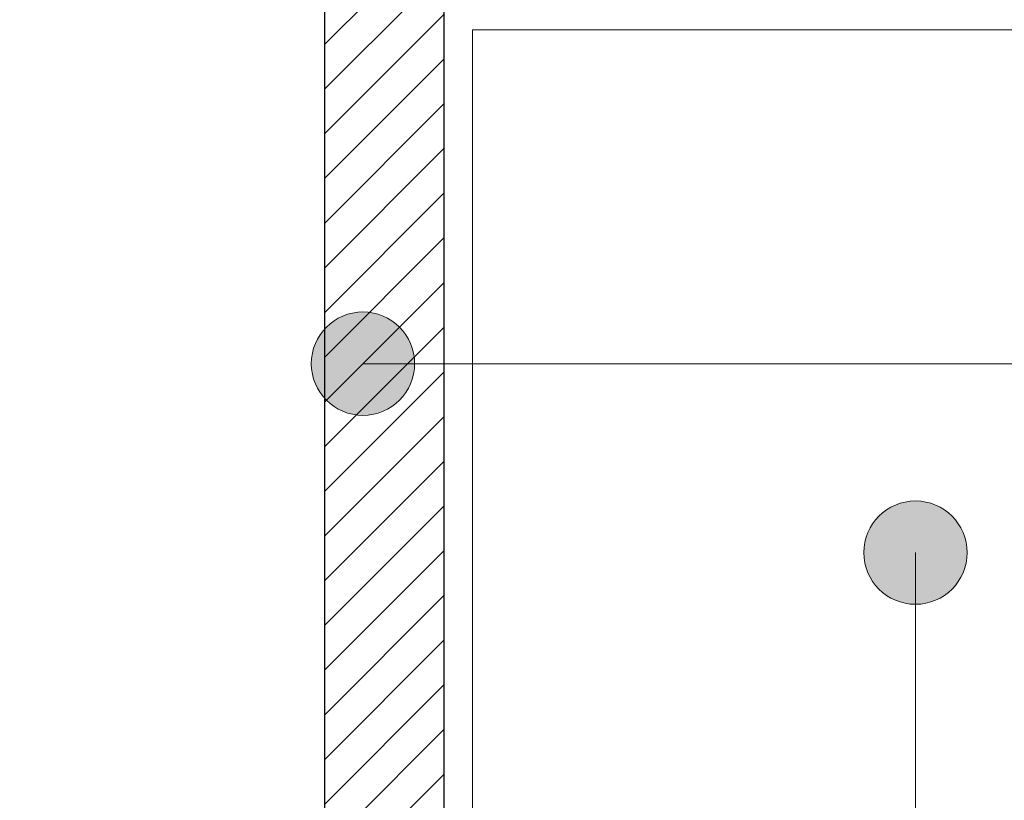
# Model space of a CAD drawing. Header units: millimetres. Extents: x 24385 to 79107, y -56478 to -23676.
# Tile 239 of 256: x 28286 to 28385, y -25833 to -25754. Entities that reach past the tile are written whole.
import ezdxf

# ---------------------------------------------------------------- set-up
doc = ezdxf.new("R2010")
doc.units = ezdxf.units.MM
doc.header["$LTSCALE"] = 2
for name, color, linetype, lineweight in [('0_OPIS', 7, 'Continuous', 13), ('3DPLAN_A_TABELKA POMIESZCZEŃ', 7, 'Continuous', 0), ('A_TXT', 7, 'Continuous', 0), ('Opisy', 7, 'Continuous', 13)]:
    doc.layers.add(name, color=color, linetype=linetype, lineweight=lineweight)
doc.layers.add('3DPLAN_A_KRESKOWANIE 1', color=253, linetype='Continuous')
doc.layers.add('3DPLAN_A_OPIS', color=8, linetype='Continuous')
doc.layers.add('FURNITURE ZD 1 500', color=7, linetype='Continuous', lineweight=13, true_color=0x9fa8a5)
doc.styles.add('ARIAL', font='arial.ttf')

# ---------------------------------------------------------------- blocks, each defined once
blk = doc.blocks.new('kondygnacja -1')
at = {"layer": '3DPLAN_A_KRESKOWANIE 1'}
h = blk.add_hatch(dxfattribs=at)
h.set_pattern_fill('ANSI31', color=256, scale=7.5, style=0)
h.set_pattern_definition([(45, (23044.838, -26883.88), (-16.83798, 16.83798), [])])
h.paths.add_polyline_path([(31677.485, -24430.84), (30214.868, -24430.84), (30214.868, -24470.84), (30429.606, -24470.84), (30429.606, -24477.84), (30447.606, -24477.84), (30447.606, -24818.84), (30476.606, -24818.84), (30476.606, -24470.84), (31012.606, -24470.84), (31012.606, -24478.84), (31079.606, -24478.84), (31079.606, -24470.84), (31638.606, -24470.84), (31638.606, -25036.84), (31079.606, -25036.84), (31079.606, -25028.84), (31012.606, -25028.84), (31012.606, -25036.84), (30611.38, -25036.84), (30611.38, -25072.84), (31023.606, -25072.84), (31034.606, -25082.84), (31034.606, -25330.84), (31023.606, -25340.84), (30831.396, -25340.84, -0.038531), (30832.58, -25356.183), (30832.58, -25371.84), (31079.606, -25371.84), (31079.606, -25072.84), (31638.606, -25072.84), (31638.606, -25943.84), (30832.58, -25943.84), (30832.58, -26009.84), (31677.485, -26009.84)])
h.paths.add_polyline_path([(30682.606, -26009.84), (30832.58, -26009.84), (30832.58, -25943.84), (30760.606, -25943.84), (30760.606, -25454.668), (30735.606, -25464.584), (30735.606, -25943.84), (30682.606, -25943.84)])
h.paths.add_polyline_path([(30679.606, -25371.84), (30735.606, -25371.84), (30735.606, -25464.584), (30760.606, -25454.668), (30760.606, -25371.84), (30832.58, -25371.84), (30832.58, -25356.183, 0.038531), (30831.396, -25340.84), (30679.606, -25340.84)])
h.paths.add_polyline_path([(30355.83, -25371.84), (30425.606, -25371.84), (30425.606, -25379.84), (30463.606, -25379.84), (30463.606, -25424.739), (30471.606, -25424.739), (30471.606, -25395.84), (30533.606, -25395.84), (30533.606, -25371.84), (30576.606, -25371.84), (30576.606, -25341.84), (30472.606, -25341.84), (30472.606, -25326.84), (30427.606, -25326.84), (30427.606, -25341.84), (30355.83, -25341.84)])
h.paths.add_polyline_path([(30456.606, -25936.84), (30425.606, -25936.84), (30425.606, -25945.84), (30380.606, -25945.84), (30380.606, -26009.84), (30512.606, -26009.84), (30512.606, -25943.84), (30466.606, -25943.84), (30466.606, -25712.84), (30456.606, -25712.84)])
h.paths.add_polyline_path([(28888.606, -25941.84), (28888.606, -26009.84), (29013.606, -26009.84), (29013.606, -25941.84)])
h.paths.add_polyline_path([(28591.166, -26009.84), (28591.166, -25944.84), (28547.606, -25944.84), (28547.606, -26009.84)])
h.paths.add_polyline_path([(28624.606, -25870.534), (28654.797, -25870.534), (28654.797, -25924.534), (28624.606, -25924.534), (28624.606, -25944.84), (28591.166, -25944.84), (28591.166, -26009.84), (28713.606, -26009.84), (28713.606, -25941.84), (28672.606, -25941.84), (28672.606, -25932.84), (28657.606, -25932.84), (28657.606, -25716.84), (28624.606, -25716.84)])
h.paths.add_polyline_path([(28372.606, -25944.84), (28328.606, -25944.84), (28328.606, -25907.84), (28282.606, -25907.84), (28282.606, -25944.84), (28248.606, -25944.84), (28248.606, -26009.84), (28372.606, -26009.84)])
h.paths.add_polyline_path([(28092.606, -25563.84), (28054.606, -25563.84), (28054.606, -25383.84), (28067.602, -25383.84), (28067.606, -25375.84), (28340.606, -25375.84), (28340.606, -25341.84), (28070.606, -25341.84), (28070.606, -25332.84), (28030.606, -25332.84), (28030.606, -25395.598), (28048.707, -25395.598), (28048.707, -25449.598), (28030.606, -25449.598), (28030.606, -26009.84), (28073.606, -26009.84), (28073.606, -25944.84), (28054.606, -25944.84), (28054.606, -25668.84), (28092.606, -25668.84)])
h.paths.add_polyline_path([(27949.606, -25495.746), (27949.606, -25507.746), (27983.295, -25507.746), (27983.295, -25521.746), (27949.606, -25521.746), (27949.606, -25531.84), (27999.606, -25531.84), (27999.606, -25934.84), (27982.606, -25934.84), (27982.606, -25942.84), (27947.606, -25942.84), (27947.606, -26009.84), (28026.624, -26009.84), (28026.624, -25449.598), (27999.606, -25449.598), (27999.606, -25463.84), (27949.606, -25463.84), (27949.606, -25481.746), (27983.295, -25481.746), (27983.295, -25495.746)])
h.paths.add_polyline_path([(27982.606, -25361.84), (27952.606, -25361.84), (27952.606, -25332.84), (28026.624, -25332.84), (28026.624, -25395.598), (27999.606, -25395.598), (27999.606, -25377.84), (27982.606, -25377.84)])
h.paths.add_polyline_path([(26818.606, -25892.84), (26781.485, -25892.84), (26781.485, -26009.84), (26894.541, -26009.84), (26894.541, -25942.84), (26830.606, -25942.84), (26830.606, -25930.84), (26818.606, -25930.84)])
h.paths.add_polyline_path([(26894.541, -26009.84), (27115.936, -26009.84), (27115.936, -25942.84), (26894.541, -25942.84)])
h.paths.add_polyline_path([(27115.936, -25942.84), (27115.936, -26009.84), (27466.606, -26009.84), (27466.606, -25942.84), (27427.606, -25942.84), (27427.606, -25933.84), (27384.606, -25933.84), (27384.606, -25942.84)])
h.paths.add_polyline_path([(27641.606, -25942.84), (27641.606, -26009.84), (27802.606, -26009.84), (27802.606, -25942.84)])
h.paths.add_polyline_path([(30621.105, -25040.467), (30688.374, -25040.467), (30688.374, -25072.867), (30621.105, -25072.867)], flags=24)
at = {"layer": '3DPLAN_A_OPIS', "lineweight": 0, "transparency": 33554687}
h = blk.add_hatch(dxfattribs=at)
h.set_pattern_fill('ANSI31', color=1)
h.set_pattern_definition([(45, (5728.076, 0), (-2.24506403, 2.24506403), [])])
h.paths.add_polyline_path([(28313.606, -25375.84), (28313.606, -25431.84), (28328.606, -25431.84), (28328.606, -25375.84), (28313.606, -25375.84)], is_closed=False)
h.paths.add_polyline_path([(28109.758, -25578.84), (28316.606, -25578.84), (28316.606, -25632.175), (28328.606, -25632.175), (28328.606, -25532.84), (28313.606, -25532.84), (28313.606, -25563.84), (28092.606, -25563.84), (28092.606, -25578.84), (28109.758, -25578.84)], is_closed=False)
h.paths.add_polyline_path([(28328.606, -25907.84), (28328.606, -25753.175), (28420.63, -25753.175), (28420.63, -25741.175), (28328.606, -25741.175), (28328.606, -25735.175), (28316.606, -25735.175), (28316.606, -25907.84)])
h.paths.add_polyline_path([(28463.606, -25599.797), (28463.606, -25611.797), (28624.606, -25611.797), (28624.606, -25599.797)])
h.paths.add_polyline_path([(28463.606, -25509.797), (28475.606, -25509.797), (28475.606, -25375.84), (28463.606, -25375.84)])
h.paths.add_polyline_path([(28837.606, -25371.84), (28837.606, -25606.84), (28847.606, -25606.84), (28847.606, -25371.84)])
h.paths.add_polyline_path([(29027.606, -25606.84), (29037.606, -25606.84), (29037.606, -25371.84), (29027.606, -25371.84)])
h.paths.add_polyline_path([(28983.606, -25728.84), (28995.606, -25728.84), (28995.606, -25716.84), (28971.606, -25716.84), (28971.606, -25941.84), (28983.606, -25941.84)])
h.paths.add_polyline_path([(29227.606, -25716.84), (29090.606, -25716.84), (29090.606, -25728.84), (29227.606, -25728.84)])
h.paths.add_polyline_path([(29227.606, -25601.84), (29132.606, -25601.84), (29132.606, -25606.84), (29227.606, -25606.84), (29227.606, -25601.84)], is_closed=False)
at = {"layer": 'Opisy', "ltscale": 0.5}
h = blk.add_hatch(color=256, dxfattribs=at)
h.dxf.hatch_style = 1
h.paths.add_polyline_path([(28318.911, -25793.686), (28318.911, -25783.784, 0.73336)])
h.paths.add_polyline_path([(28318.911, -25783.784), (28318.911, -25793.686, 0.076465), (28320.471, -25793.926, 1.165591)])
h = blk.add_hatch(color=256, dxfattribs=at)
h.dxf.hatch_style = 1
h.paths.add_polyline_path([(28374.44, -25812.668), (28374.44, -25802.767, 0.73336)])
h.paths.add_polyline_path([(28374.44, -25802.767), (28374.44, -25812.668, 0.076465), (28376, -25812.908, 1.165591)])
at = {"layer": '3DPLAN_A_OPIS', "color": 1, "lineweight": 30}
for p, q in [((28316.606, -25735.175), (28316.606, -25907.84)), ((28328.606, -25753.175), (28328.606, -25907.84))]:
    blk.add_line(p, q, dxfattribs=at)
at = {"layer": 'A_TXT'}
blk.add_line((28448.418, -25788.735), (28320.471, -25788.735), dxfattribs=at)
at = {"layer": 'FURNITURE ZD 1 500'}
for p, q in [((28331.489, -25755.187), (28401.489, -25755.187)), ((28331.489, -25925.187), (28331.489, -25755.187))]:
    blk.add_line(p, q, dxfattribs=at)
at = {"layer": 'Opisy', "ltscale": 0.5}
blk.add_line((28376, -25807.717), (28376, -26168.281), dxfattribs=at)
for centre in [(28320.471, -25788.735), (28376, -25807.717)]:
    blk.add_circle(centre, 5.191, dxfattribs=at)
at = {"layer": '3DPLAN_A_OPIS', "color": 1, "lineweight": 30, "style": 'ARIAL'}
for tag, p in [('PRZESUNIĘCIE_WEJŚCIA', (27655.165, -24535.333)), ('WYŁĄCZONE', (27007.179, -24723.982)), ('Z_OPRACOWANIA', (26996.84, -24746.417)), ('WYŁĄCZONE', (30803.053, -24760.867)), ('Z_OPRACOWANIA', (30792.713, -24783.301)), ('WYŁĄCZONE', (28894.898, -24826.593)), ('Z_OPRACOWANIA', (28884.559, -24849.027)), ('POWIĘKSZENIE_WEJŚCIA', (28313.679, -25144.412)), ('POWIĘKSZENIE_WEJŚCIA', (29600.622, -25191.363)), ('POWIĘKSZENIE_WEJŚCIA', (28011.449, -25235.417)), ('WYŁĄCZONE', (29754.423, -25678.169)), ('Z_OPRACOWANIA', (29744.084, -25700.603)), ('WYJŚCIE_EWAKUACYJNE', (27763.791, -26106.068))]:
    blk.add_attdef(tag, p, '', height=12, dxfattribs=at)
at = {"layer": '3DPLAN_A_OPIS', "color": 0, "lineweight": 30, "style": 'ARIAL'}
for tag, p in [('UGUL_1', (29350.296, -24586.012)), ('UGUL_2', (29622.921, -24586.012)), ('UGUL_3', (29833.15, -24586.012))]:
    blk.add_attdef(tag, p, '', height=12, dxfattribs=at)
at = {"layer": '3DPLAN_A_TABELKA POMIESZCZEŃ', "ltscale": 0.5, "style": 'ARIAL'}
for tag, p in [('KURTYNA', (27861.913, -26064.849)), ('POWIETRZNA', (27861.913, -26084.562))]:
    blk.add_attdef(tag, p, '', height=12, dxfattribs=at)

msp = doc.modelspace()

# ---------------------------------------------------------------- block references
at = {"layer": '0_OPIS'}
msp.add_blockref('kondygnacja -1', (0, 0), dxfattribs=at)

doc.saveas('drawing.dxf')
